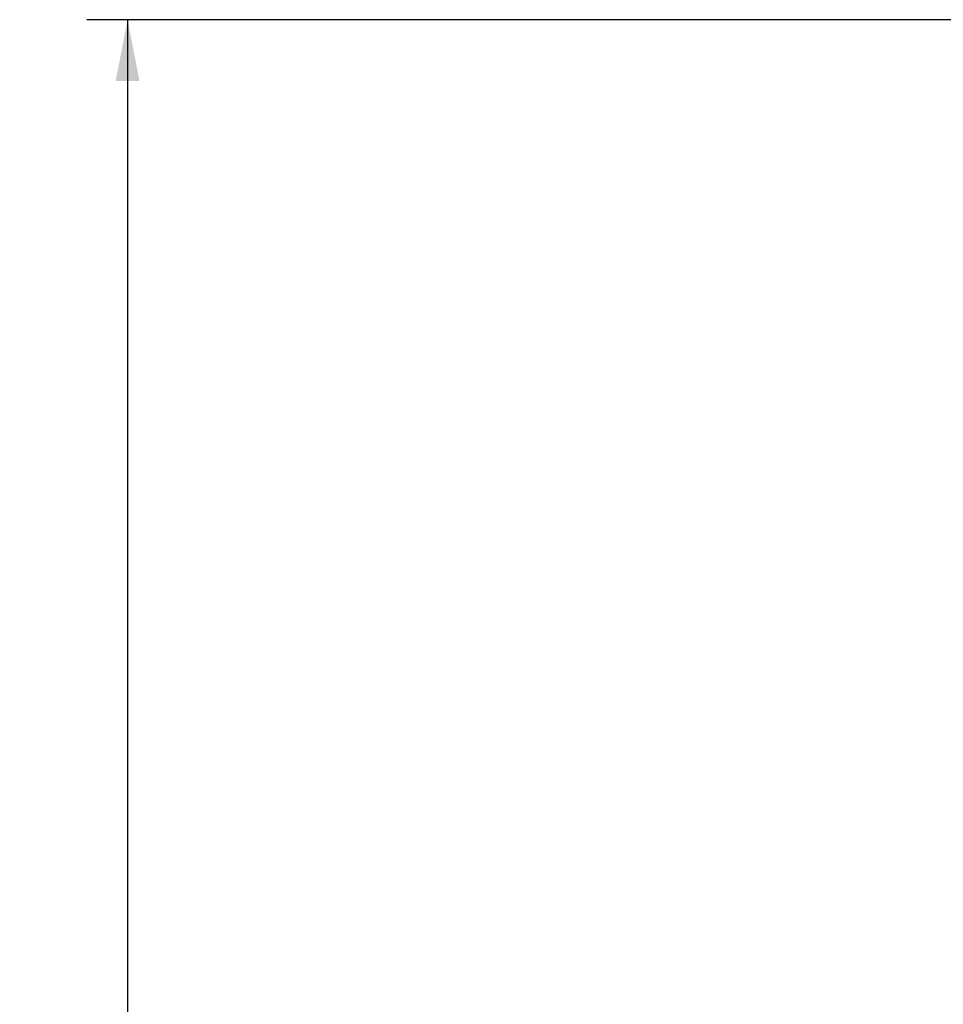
# Model space of a CAD drawing. Extents: x -75 to 555, y -102 to 343.
# Tile 5 of 24: x 16 to 43, y 234 to 263. Entities that reach past the tile are written whole.
import ezdxf
from ezdxf.enums import TextEntityAlignment as Align

# ---------------------------------------------------------------- set-up
doc = ezdxf.new("R2010")
doc.units = 0
doc.header["$LTSCALE"] = 23.1
doc.header["$MEASUREMENT"] = 0
doc.layers.get('0').update_dxf_attribs({"linetype": 'CONTINUOUS'})
doc.styles.add('TEXTSTYLE_0', font='txt', dxfattribs={"width": 0.8})
doc.dimstyles.new('DIMSTYLE_4', dxfattribs={"dimtxt": 2.5, "dimasz": 0.18, "dimexe": 0.18, "dimexo": 0.0625, "dimgap": 0.09, "dimtad": 0, "dimtih": 1, "dimtoh": 1, "dimdec": 4, "dimlfac": 1.666667, "dimzin": 0, "dimdsep": 46, "dimtxsty": 'Standard', "dimcen": 0.09, "dimadec": 0, "dimazin": 0, "dimtp": 0.1, "dimtm": 0.1, "dimtfac": 1, "dimtdec": 4, "dimtofl": 0, "dimtmove": 0, "dimatfit": 0, "dimfxl": 0, "dimtolj": 1, "dimtzin": 0, "dimarcsym": 0})

# ---------------------------------------------------------------- blocks, each defined once
blk = doc.blocks.new('*D10')
at = {"color": 7, "linetype": 'Continuous'}
for p, q in [((47.714, 262.886), (18.213, 262.886)), ((19.413, 262.886), (19.413, 218.231)), ((19.413, 173.576), (19.413, 218.231)), ((27.239, 173.576), (18.213, 173.576))]:
    blk.add_line(p, q, dxfattribs=at)
for points in [[(19.763, 261.086), (19.413, 262.886), (19.063, 261.086)], [(19.063, 175.376), (19.413, 173.576), (19.763, 175.376)]]:
    blk.add_solid(points, dxfattribs=at)
at = {"color": 7, "linetype": 'Continuous', "style": 'TEXTSTYLE_0', "width": 1.090909}
blk.add_text('148.9', height=2.5, rotation=90, dxfattribs=at).set_placement((18.788, 215.427), (18.788, 225.427), align=Align.FIT)

msp = doc.modelspace()

# ---------------------------------------------------------------- dimensions: what is measured, and where the dimension line sits
at = {"color": 7, "linetype": 'Continuous'}
dim = msp.add_linear_dim(base=(19.413295, 262.88614), p1=(27.239069, 173.57614), p2=(47.714069, 262.88614), angle=90, dimstyle='DIMSTYLE_4', dxfattribs=at)
dim.commit()
dim.dimension.update_dxf_attribs({"geometry": '*D10', "text_midpoint": (17.538295, 220.426881)})

doc.saveas('drawing.dxf')
